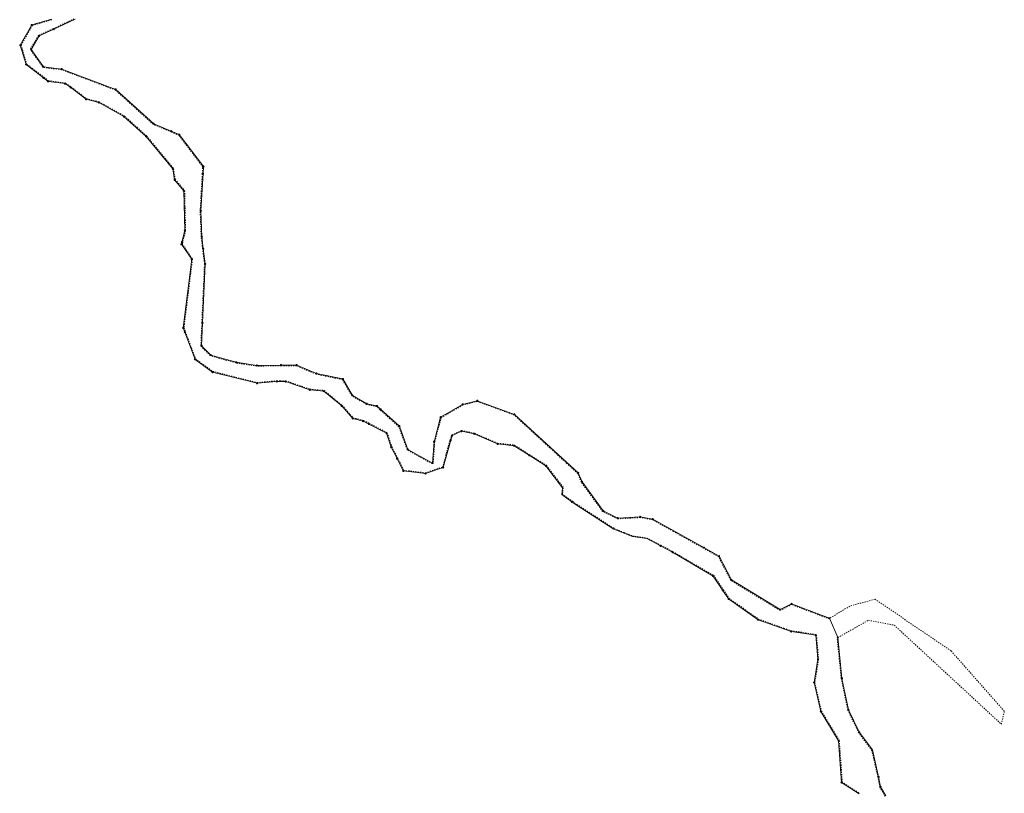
# Model space of a CAD drawing. Header units: metres. Extents: x 8374691 to 8380066, y 5527632 to 5531540.
# Tile 161 of 171: x 8378000 to 8378411, y 5528449 to 5528773. Entities that reach past the tile are written whole.
import ezdxf

# ---------------------------------------------------------------- set-up
doc = ezdxf.new("R2010")
doc.units = ezdxf.units.M
doc.header["$MEASUREMENT"] = 0
for name, pattern in [('0.5_0.5', [1, 0.5, -0.5]), ('219-500', [0]), ('egug-500', [1, 0.5, -0.5])]:
    doc.linetypes.add(name, pattern=pattern)
doc.layers.get('0').update_dxf_attribs({"color": 2, "linetype": 'CONTINUOUS', "lineweight": 5})
for name, color, linetype in [('202-punkt graniczny', 7, 'CONTINUOUS'), ('203-punkt graniczny', 7, 'CONTINUOUS'), ('218-Granica użytku po granicy działki', 7, 'CONTINUOUS'), ('218-kontur użytku gruntowego', 7, 'CONTINUOUS'), ('219-działka ewidencyjna', 7, 'CONTINUOUS')]:
    doc.layers.add(name, color=color, linetype=linetype)

# ---------------------------------------------------------------- blocks, each defined once
blk = doc.blocks.new('202')
at = {"color": 0, "linetype": 'Continuous', "lineweight": 0}
blk.add_circle((0, 0), 0.25, dxfattribs=at)
blk = doc.blocks.new('203')
at = {"linetype": 'Continuous', "lineweight": 0}
h = blk.add_hatch(color=0, dxfattribs=at)
edge = h.paths.add_edge_path()
edge.add_arc((0, 0), 0.045, 0, 360)

msp = doc.modelspace()

# ---------------------------------------------------------------- linework, layer by layer
at = {"layer": '218-Granica użytku po granicy działki', "color": 3, "linetype": '0.5_0.5', "lineweight": 18}
for p, q in [((8378013.6119, 5528768.8212), (8378022.6219, 5528773.0812)), ((8378004.8216, 5528770.193), (8378000.0416, 5528761.693)), ((8378012.9552, 5528772.5123), (8378004.6452, 5528770.0523)), ((8378004.6452, 5528770.0523), (8378004.6452, 5528770.0523)), ((8378004.6452, 5528770.0523), (8378004.6452, 5528770.0523)), ((8378004.8216, 5528770.193), (8378004.8216, 5528770.193)), ((8378004.8216, 5528770.193), (8378004.8216, 5528770.193)), ((8378012.9552, 5528772.5123), (8378012.9552, 5528772.5123)), ((8378012.9552, 5528772.5123), (8378012.9552, 5528772.5123)), ((8378004.042, 5528760.2933), (8378007.372, 5528765.8933)), ((8378007.372, 5528765.8933), (8378007.372, 5528765.8933)), ((8378007.372, 5528765.8933), (8378007.372, 5528765.8933)), ((8378007.5046, 5528766.0127), (8378013.6146, 5528768.8227)), ((8378007.5046, 5528766.0127), (8378007.5046, 5528766.0127)), ((8378007.5046, 5528766.0127), (8378007.5046, 5528766.0127)), ((8378013.6119, 5528768.8212), (8378013.6119, 5528768.8212)), ((8378013.6119, 5528768.8212), (8378013.6119, 5528768.8212)), ((8378013.6146, 5528768.8227), (8378013.6146, 5528768.8227)), ((8378013.6146, 5528768.8227), (8378013.6146, 5528768.8227)), ((8378000.0416, 5528761.693), (8378000.0416, 5528761.693)), ((8378000.0416, 5528761.693), (8378000.0416, 5528761.693)), ((8378000.0674, 5528761.9264), (8378000.0674, 5528761.9264)), ((8378000.0674, 5528761.9264), (8378000.0674, 5528761.9264)), ((8378000.0674, 5528761.9264), (8378002.4774, 5528753.9164)), ((8378004.042, 5528760.2933), (8378004.042, 5528760.2933)), ((8378004.042, 5528760.2933), (8378004.042, 5528760.2933)), ((8378009.2461, 5528752.7154), (8378004.0561, 5528759.9654)), ((8378004.0561, 5528759.9654), (8378004.0561, 5528759.9654)), ((8378004.0561, 5528759.9654), (8378004.0561, 5528759.9654)), ((8378002.3727, 5528754.0679), (8378002.3727, 5528754.0679)), ((8378002.3727, 5528754.0679), (8378002.3727, 5528754.0679)), ((8378002.3727, 5528754.0679), (8378009.5927, 5528748.5179)), ((8378002.4774, 5528753.9164), (8378002.4774, 5528753.9164)), ((8378002.4774, 5528753.9164), (8378002.4774, 5528753.9164)), ((8378009.2461, 5528752.7154), (8378009.2461, 5528752.7154)), ((8378009.2461, 5528752.7154), (8378009.2461, 5528752.7154)), ((8378017.0419, 5528751.6224), (8378009.4519, 5528752.5924)), ((8378009.4519, 5528752.5924), (8378009.4519, 5528752.5924)), ((8378009.4519, 5528752.5924), (8378009.4519, 5528752.5924)), ((8378009.5927, 5528748.5179), (8378009.5927, 5528748.5179)), ((8378009.5927, 5528748.5179), (8378009.5927, 5528748.5179)), ((8378009.593, 5528748.5179), (8378009.593, 5528748.5179)), ((8378009.593, 5528748.5179), (8378009.593, 5528748.5179)), ((8378009.593, 5528748.5179), (8378011.583, 5528746.9879)), ((8378039.5441, 5528743.1292), (8378016.9741, 5528751.6392)), ((8378016.9741, 5528751.6392), (8378016.9741, 5528751.6392)), ((8378016.9741, 5528751.6392), (8378016.9741, 5528751.6392)), ((8378017.0419, 5528751.6224), (8378017.0419, 5528751.6224)), ((8378017.0419, 5528751.6224), (8378017.0419, 5528751.6224)), ((8378011.4387, 5528747.0476), (8378011.4387, 5528747.0476)), ((8378011.4387, 5528747.0476), (8378011.4387, 5528747.0476)), ((8378011.4387, 5528747.0476), (8378018.5287, 5528746.1276)), ((8378011.583, 5528746.9879), (8378011.583, 5528746.9879)), ((8378011.583, 5528746.9879), (8378011.583, 5528746.9879)), ((8378018.5287, 5528746.1276), (8378018.5287, 5528746.1276)), ((8378018.5287, 5528746.1276), (8378018.5287, 5528746.1276)), ((8378018.6625, 5528746.0754), (8378018.6625, 5528746.0754)), ((8378018.6625, 5528746.0754), (8378018.6625, 5528746.0754)), ((8378018.6625, 5528746.0754), (8378021.0225, 5528744.4154)), ((8378021.0225, 5528744.4154), (8378021.0225, 5528744.4154)), ((8378021.0225, 5528744.4154), (8378021.0225, 5528744.4154)), ((8378021.0318, 5528744.4088), (8378021.0318, 5528744.4088)), ((8378021.0318, 5528744.4088), (8378021.0318, 5528744.4088)), ((8378021.0318, 5528744.4088), (8378027.4518, 5528739.5188)), ((8378055.3087, 5528728.8374), (8378039.4487, 5528743.1874)), ((8378039.4487, 5528743.1874), (8378039.4487, 5528743.1874)), ((8378039.4487, 5528743.1874), (8378039.4487, 5528743.1874)), ((8378039.5441, 5528743.1292), (8378039.5441, 5528743.1292)), ((8378039.5441, 5528743.1292), (8378039.5441, 5528743.1292)), ((8378027.3447, 5528739.5704), (8378027.3447, 5528739.5704)), ((8378027.3447, 5528739.5704), (8378027.3447, 5528739.5704)), ((8378027.3447, 5528739.5704), (8378032.6647, 5528738.2004)), ((8378027.4518, 5528739.5188), (8378027.4518, 5528739.5188)), ((8378027.4518, 5528739.5188), (8378027.4518, 5528739.5188)), ((8378032.6647, 5528738.2004), (8378032.6647, 5528738.2004)), ((8378032.6647, 5528738.2004), (8378032.6647, 5528738.2004)), ((8378032.7367, 5528738.1719), (8378032.7367, 5528738.1719)), ((8378032.7367, 5528738.1719), (8378032.7367, 5528738.1719)), ((8378032.7367, 5528738.1719), (8378043.2567, 5528732.2819)), ((8378043.2567, 5528732.2819), (8378043.2567, 5528732.2819)), ((8378043.2567, 5528732.2819), (8378043.2567, 5528732.2819)), ((8378043.3101, 5528732.2435), (8378043.3101, 5528732.2435)), ((8378043.3101, 5528732.2435), (8378043.3101, 5528732.2435)), ((8378043.3101, 5528732.2435), (8378052.5301, 5528723.9835)), ((8378055.3087, 5528728.8374), (8378055.3087, 5528728.8374)), ((8378055.3087, 5528728.8374), (8378055.3087, 5528728.8374)), ((8378062.7627, 5528725.654), (8378055.3927, 5528728.784)), ((8378055.3927, 5528728.784), (8378055.3927, 5528728.784)), ((8378055.3927, 5528728.784), (8378055.3927, 5528728.784)), ((8378052.5301, 5528723.9835), (8378052.5301, 5528723.9835)), ((8378052.5301, 5528723.9835), (8378052.5301, 5528723.9835)), ((8378052.5613, 5528723.9511), (8378052.5613, 5528723.9511)), ((8378052.5613, 5528723.9511), (8378052.5613, 5528723.9511)), ((8378052.5613, 5528723.9511), (8378063.7313, 5528710.4411)), ((8378066.1121, 5528724.224), (8378062.7621, 5528725.654)), ((8378062.7621, 5528725.654), (8378062.7621, 5528725.654)), ((8378062.7621, 5528725.654), (8378062.7621, 5528725.654)), ((8378062.7627, 5528725.654), (8378062.7627, 5528725.654)), ((8378062.7627, 5528725.654), (8378062.7627, 5528725.654)), ((8378076.0506, 5528711.0191), (8378065.9906, 5528724.3191)), ((8378065.9906, 5528724.3191), (8378065.9906, 5528724.3191)), ((8378065.9906, 5528724.3191), (8378065.9906, 5528724.3191)), ((8378066.1121, 5528724.224), (8378066.1121, 5528724.224)), ((8378066.1121, 5528724.224), (8378066.1121, 5528724.224)), ((8378063.7313, 5528710.4411), (8378063.7313, 5528710.4411)), ((8378063.7313, 5528710.4411), (8378063.7313, 5528710.4411)), ((8378063.7961, 5528710.2992), (8378063.7961, 5528710.2992)), ((8378063.7961, 5528710.2992), (8378063.7961, 5528710.2992)), ((8378063.7961, 5528710.2992), (8378064.5661, 5528705.6592)), ((8378074.9306, 5528692.6871), (8378075.8206, 5528708.2271)), ((8378075.8206, 5528708.2271), (8378075.9906, 5528711.2171)), ((8378075.8206, 5528708.2271), (8378075.8206, 5528708.2271)), ((8378075.8206, 5528708.2271), (8378075.8206, 5528708.2271)), ((8378075.8206, 5528708.2271), (8378075.8206, 5528708.2271)), ((8378075.8206, 5528708.2271), (8378075.8206, 5528708.2271)), ((8378075.9906, 5528711.2171), (8378075.9906, 5528711.2171)), ((8378075.9906, 5528711.2171), (8378075.9906, 5528711.2171)), ((8378076.0506, 5528711.0191), (8378076.0506, 5528711.0191)), ((8378076.0506, 5528711.0191), (8378076.0506, 5528711.0191)), ((8378064.4986, 5528705.8041), (8378064.4986, 5528705.8041)), ((8378064.4986, 5528705.8041), (8378064.4986, 5528705.8041)), ((8378064.4986, 5528705.8041), (8378068.3786, 5528701.2341)), ((8378064.5661, 5528705.6592), (8378064.5661, 5528705.6592)), ((8378064.5661, 5528705.6592), (8378064.5661, 5528705.6592)), ((8378068.3786, 5528701.2341), (8378068.3786, 5528701.2341)), ((8378068.3786, 5528701.2341), (8378068.3786, 5528701.2341)), ((8378068.45, 5528701.0475), (8378068.45, 5528701.0475)), ((8378068.45, 5528701.0475), (8378068.45, 5528701.0475)), ((8378068.45, 5528701.0475), (8378068.86, 5528684.4675)), ((8378075.3503, 5528681.8083), (8378074.9303, 5528692.6583)), ((8378074.9303, 5528692.6583), (8378074.9303, 5528692.6583)), ((8378074.9303, 5528692.6583), (8378074.9303, 5528692.6583)), ((8378074.9306, 5528692.6871), (8378074.9306, 5528692.6871)), ((8378074.9306, 5528692.6871), (8378074.9306, 5528692.6871)), ((8378068.851, 5528684.3871), (8378067.631, 5528679.5071)), ((8378068.851, 5528684.3871), (8378068.851, 5528684.3871)), ((8378068.851, 5528684.3871), (8378068.851, 5528684.3871)), ((8378068.86, 5528684.4675), (8378068.86, 5528684.4675)), ((8378068.86, 5528684.4675), (8378068.86, 5528684.4675)), ((8378067.3469, 5528678.8607), (8378067.3469, 5528678.8607)), ((8378067.3469, 5528678.8607), (8378067.3469, 5528678.8607)), ((8378067.3469, 5528678.8607), (8378071.6669, 5528672.6107)), ((8378067.6298, 5528679.502), (8378067.3898, 5528678.612)), ((8378067.3898, 5528678.612), (8378067.3898, 5528678.612)), ((8378067.3898, 5528678.612), (8378067.3898, 5528678.612)), ((8378067.6298, 5528679.502), (8378067.6298, 5528679.502)), ((8378067.6298, 5528679.502), (8378067.6298, 5528679.502)), ((8378067.631, 5528679.5071), (8378067.631, 5528679.5071)), ((8378067.631, 5528679.5071), (8378067.631, 5528679.5071)), ((8378075.3503, 5528681.8083), (8378075.3503, 5528681.8083)), ((8378075.3503, 5528681.8083), (8378075.3503, 5528681.8083)), ((8378075.9421, 5528676.7949), (8378075.3521, 5528681.7849)), ((8378075.3521, 5528681.7849), (8378075.3521, 5528681.7849)), ((8378075.3521, 5528681.7849), (8378075.3521, 5528681.7849)), ((8378075.9421, 5528676.7949), (8378075.9421, 5528676.7949)), ((8378075.9421, 5528676.7949), (8378075.9421, 5528676.7949)), ((8378076.7524, 5528670.5216), (8378075.9424, 5528676.7916)), ((8378075.9424, 5528676.7916), (8378075.9424, 5528676.7916)), ((8378075.9424, 5528676.7916), (8378075.9424, 5528676.7916)), ((8378071.7176, 5528672.4031), (8378068.1676, 5528643.7531)), ((8378071.6669, 5528672.6107), (8378071.6669, 5528672.6107)), ((8378071.6669, 5528672.6107), (8378071.6669, 5528672.6107)), ((8378071.7176, 5528672.4031), (8378071.7176, 5528672.4031)), ((8378071.7176, 5528672.4031), (8378071.7176, 5528672.4031)), ((8378075.6303, 5528645.9535), (8378076.7503, 5528670.5735)), ((8378076.7503, 5528670.5735), (8378076.7503, 5528670.5735)), ((8378076.7503, 5528670.5735), (8378076.7503, 5528670.5735)), ((8378076.7524, 5528670.5216), (8378076.7524, 5528670.5216)), ((8378076.7524, 5528670.5216), (8378076.7524, 5528670.5216)), ((8378075.2303, 5528636.3326), (8378075.6303, 5528645.9526)), ((8378075.6303, 5528645.9535), (8378075.6303, 5528645.9535)), ((8378075.6303, 5528645.9535), (8378075.6303, 5528645.9535)), ((8378075.6303, 5528645.9526), (8378075.6303, 5528645.9526)), ((8378075.6303, 5528645.9526), (8378075.6303, 5528645.9526)), ((8378068.1511, 5528643.8947), (8378068.1511, 5528643.8947)), ((8378068.1511, 5528643.8947), (8378068.1511, 5528643.8947)), ((8378068.1511, 5528643.8947), (8378068.8211, 5528642.0947)), ((8378068.1676, 5528643.7531), (8378068.1676, 5528643.7531)), ((8378068.1676, 5528643.7531), (8378068.1676, 5528643.7531)), ((8378068.8211, 5528642.095), (8378068.8211, 5528642.095)), ((8378068.8211, 5528642.095), (8378068.8211, 5528642.095)), ((8378068.8211, 5528642.095), (8378073.0611, 5528630.735)), ((8378068.8211, 5528642.0947), (8378068.8211, 5528642.0947)), ((8378068.8211, 5528642.0947), (8378068.8211, 5528642.0947)), ((8378075.2303, 5528636.3326), (8378075.2303, 5528636.3326)), ((8378075.2303, 5528636.3326), (8378075.2303, 5528636.3326)), ((8378079.1258, 5528632.2297), (8378075.3158, 5528636.1097)), ((8378075.3158, 5528636.1097), (8378075.3158, 5528636.1097)), ((8378075.3158, 5528636.1097), (8378075.3158, 5528636.1097)), ((8378072.9573, 5528630.8721), (8378072.9573, 5528630.8721)), ((8378072.9573, 5528630.8721), (8378072.9573, 5528630.8721)), ((8378072.9573, 5528630.8721), (8378080.2173, 5528625.5521)), ((8378073.0611, 5528630.735), (8378073.0611, 5528630.735)), ((8378073.0611, 5528630.735), (8378073.0611, 5528630.735)), ((8378079.1258, 5528632.2297), (8378079.1258, 5528632.2297)), ((8378079.1258, 5528632.2297), (8378079.1258, 5528632.2297)), ((8378089.8675, 5528629.1117), (8378079.2575, 5528632.1517)), ((8378079.2575, 5528632.1517), (8378079.2575, 5528632.1517)), ((8378079.2575, 5528632.1517), (8378079.2575, 5528632.1517)), ((8378089.8675, 5528629.1117), (8378089.8675, 5528629.1117)), ((8378089.8675, 5528629.1117), (8378089.8675, 5528629.1117)), ((8378098.5353, 5528627.8033), (8378089.9053, 5528629.1033)), ((8378089.9053, 5528629.1033), (8378089.9053, 5528629.1033)), ((8378089.9053, 5528629.1033), (8378089.9053, 5528629.1033)), ((8378080.1129, 5528625.601), (8378080.1129, 5528625.601)), ((8378080.1129, 5528625.601), (8378080.1129, 5528625.601)), ((8378080.1129, 5528625.601), (8378098.7829, 5528620.921)), ((8378080.2173, 5528625.5521), (8378080.2173, 5528625.5521)), ((8378080.2173, 5528625.5521), (8378080.2173, 5528625.5521)), ((8378098.5353, 5528627.8033), (8378098.5353, 5528627.8033)), ((8378098.5353, 5528627.8033), (8378098.5353, 5528627.8033)), ((8378108.6845, 5528627.95), (8378098.5845, 5528627.8)), ((8378098.5845, 5528627.8), (8378098.5845, 5528627.8)), ((8378098.5845, 5528627.8), (8378098.5845, 5528627.8)), ((8378115.2606, 5528627.96), (8378108.6806, 5528627.95)), ((8378108.6806, 5528627.95), (8378108.6806, 5528627.95)), ((8378108.6806, 5528627.95), (8378108.6806, 5528627.95)), ((8378108.6845, 5528627.95), (8378108.6845, 5528627.95)), ((8378108.6845, 5528627.95), (8378108.6845, 5528627.95)), ((8378123.3806, 5528624.4146), (8378115.1406, 5528627.9846)), ((8378115.1406, 5528627.9846), (8378115.1406, 5528627.9846)), ((8378115.1406, 5528627.9846), (8378115.1406, 5528627.9846)), ((8378115.2606, 5528627.96), (8378115.2606, 5528627.96)), ((8378115.2606, 5528627.96), (8378115.2606, 5528627.96)), ((8378098.683, 5528620.9288), (8378106.893, 5528621.6688)), ((8378098.683, 5528620.9288), (8378098.683, 5528620.9288)), ((8378098.683, 5528620.9288), (8378098.683, 5528620.9288)), ((8378098.7829, 5528620.921), (8378098.7829, 5528620.921)), ((8378098.7829, 5528620.921), (8378098.7829, 5528620.921)), ((8378106.893, 5528621.6688), (8378106.893, 5528621.6688)), ((8378106.893, 5528621.6688), (8378106.893, 5528621.6688)), ((8378106.9179, 5528621.67), (8378108.2779, 5528621.68)), ((8378106.9179, 5528621.67), (8378106.9179, 5528621.67)), ((8378106.9179, 5528621.67), (8378106.9179, 5528621.67)), ((8378108.2773, 5528621.68), (8378110.6073, 5528621.7)), ((8378108.2773, 5528621.68), (8378108.2773, 5528621.68)), ((8378108.2773, 5528621.68), (8378108.2773, 5528621.68)), ((8378108.2779, 5528621.68), (8378108.2779, 5528621.68)), ((8378108.2779, 5528621.68), (8378108.2779, 5528621.68)), ((8378110.6073, 5528621.7), (8378110.6073, 5528621.7)), ((8378110.6073, 5528621.7), (8378110.6073, 5528621.7)), ((8378110.7087, 5528621.6832), (8378110.7087, 5528621.6832)), ((8378110.7087, 5528621.6832), (8378110.7087, 5528621.6832)), ((8378110.7087, 5528621.6832), (8378120.8287, 5528618.1532)), ((8378123.3806, 5528624.4146), (8378123.3806, 5528624.4146)), ((8378123.3806, 5528624.4146), (8378123.3806, 5528624.4146)), ((8378134.5297, 5528622.126), (8378123.4397, 5528624.396)), ((8378123.4397, 5528624.396), (8378123.4397, 5528624.396)), ((8378123.4397, 5528624.396), (8378123.4397, 5528624.396)), ((8378138.2802, 5528615.4397), (8378134.3302, 5528622.2697)), ((8378134.3302, 5528622.2697), (8378134.3302, 5528622.2697)), ((8378134.3302, 5528622.2697), (8378134.3302, 5528622.2697)), ((8378134.5297, 5528622.126), (8378134.5297, 5528622.126)), ((8378134.5297, 5528622.126), (8378134.5297, 5528622.126)), ((8378120.7561, 5528618.1688), (8378120.7561, 5528618.1688)), ((8378120.7561, 5528618.1688), (8378120.7561, 5528618.1688)), ((8378120.7561, 5528618.1688), (8378126.5661, 5528617.6588)), ((8378120.8287, 5528618.1532), (8378120.8287, 5528618.1532)), ((8378120.8287, 5528618.1532), (8378120.8287, 5528618.1532)), ((8378126.5661, 5528617.6588), (8378126.5661, 5528617.6588)), ((8378126.5661, 5528617.6588), (8378126.5661, 5528617.6588)), ((8378126.7311, 5528617.5913), (8378126.7311, 5528617.5913)), ((8378126.7311, 5528617.5913), (8378126.7311, 5528617.5913)), ((8378126.7311, 5528617.5913), (8378134.2611, 5528611.3713)), ((8378138.2802, 5528615.4397), (8378138.2802, 5528615.4397)), ((8378138.2802, 5528615.4397), (8378138.2802, 5528615.4397)), ((8378144.45, 5528611.8302), (8378138.39, 5528615.3302)), ((8378138.39, 5528615.3302), (8378138.39, 5528615.3302)), ((8378138.39, 5528615.3302), (8378138.39, 5528615.3302)), ((8378190.7832, 5528613.059), (8378184.6532, 5528611.519)), ((8378206.1968, 5528607.3583), (8378190.6068, 5528613.0683)), ((8378190.6068, 5528613.0683), (8378190.6068, 5528613.0683)), ((8378190.6068, 5528613.0683), (8378190.6068, 5528613.0683)), ((8378190.7832, 5528613.059), (8378190.7832, 5528613.059)), ((8378190.7832, 5528613.059), (8378190.7832, 5528613.059)), ((8378134.2611, 5528611.3713), (8378134.2611, 5528611.3713)), ((8378134.2611, 5528611.3713), (8378134.2611, 5528611.3713)), ((8378134.2947, 5528611.3389), (8378134.2947, 5528611.3389)), ((8378134.2947, 5528611.3389), (8378134.2947, 5528611.3389)), ((8378134.2947, 5528611.3389), (8378138.9147, 5528606.1189)), ((8378144.45, 5528611.8302), (8378144.45, 5528611.8302)), ((8378144.45, 5528611.8302), (8378144.45, 5528611.8302)), ((8378148.704, 5528610.8572), (8378144.534, 5528611.7972)), ((8378144.534, 5528611.7972), (8378144.534, 5528611.7972)), ((8378144.534, 5528611.7972), (8378144.534, 5528611.7972)), ((8378150.119, 5528609.5274), (8378148.569, 5528610.9274)), ((8378148.569, 5528610.9274), (8378148.569, 5528610.9274)), ((8378148.569, 5528610.9274), (8378148.569, 5528610.9274)), ((8378148.704, 5528610.8572), (8378148.704, 5528610.8572)), ((8378148.704, 5528610.8572), (8378148.704, 5528610.8572)), ((8378150.119, 5528609.5274), (8378150.119, 5528609.5274)), ((8378150.119, 5528609.5274), (8378150.119, 5528609.5274)), ((8378157.9596, 5528602.4965), (8378150.1196, 5528609.5265)), ((8378150.1196, 5528609.5265), (8378150.1196, 5528609.5265)), ((8378150.1196, 5528609.5265), (8378150.1196, 5528609.5265)), ((8378184.7303, 5528611.5505), (8378175.5603, 5528606.2405)), ((8378184.6532, 5528611.519), (8378184.6532, 5528611.519)), ((8378184.6532, 5528611.519), (8378184.6532, 5528611.519)), ((8378184.7303, 5528611.5505), (8378184.7303, 5528611.5505)), ((8378184.7303, 5528611.5505), (8378184.7303, 5528611.5505)), ((8378138.7632, 5528606.211), (8378138.7632, 5528606.211)), ((8378138.7632, 5528606.211), (8378138.7632, 5528606.211)), ((8378138.7632, 5528606.211), (8378143.1332, 5528605.111)), ((8378138.9147, 5528606.1189), (8378138.9147, 5528606.1189)), ((8378138.9147, 5528606.1189), (8378138.9147, 5528606.1189)), ((8378143.1332, 5528605.111), (8378143.1332, 5528605.111)), ((8378143.1332, 5528605.111), (8378143.1332, 5528605.111)), ((8378143.1965, 5528605.0873), (8378143.1965, 5528605.0873)), ((8378143.1965, 5528605.0873), (8378143.1965, 5528605.0873)), ((8378143.1965, 5528605.0873), (8378145.5865, 5528603.8673)), ((8378175.6998, 5528606.4223), (8378172.9398, 5528596.1323)), ((8378175.5603, 5528606.2405), (8378175.5603, 5528606.2405)), ((8378175.5603, 5528606.2405), (8378175.5603, 5528606.2405)), ((8378175.6998, 5528606.4223), (8378175.6998, 5528606.4223)), ((8378175.6998, 5528606.4223), (8378175.6998, 5528606.4223)), ((8378227.6069, 5528587.6192), (8378206.0969, 5528607.4192)), ((8378206.0969, 5528607.4192), (8378206.0969, 5528607.4192)), ((8378206.0969, 5528607.4192), (8378206.0969, 5528607.4192)), ((8378206.1968, 5528607.3583), (8378206.1968, 5528607.3583)), ((8378206.1968, 5528607.3583), (8378206.1968, 5528607.3583)), ((8378145.5865, 5528603.8673), (8378145.5865, 5528603.8673)), ((8378145.5865, 5528603.8673), (8378145.5865, 5528603.8673)), ((8378145.5874, 5528603.8667), (8378145.5874, 5528603.8667)), ((8378145.5874, 5528603.8667), (8378145.5874, 5528603.8667)), ((8378145.5874, 5528603.8667), (8378152.9374, 5528600.0767)), ((8378161.388, 5528592.9277), (8378157.878, 5528602.6177)), ((8378157.878, 5528602.6177), (8378157.878, 5528602.6177)), ((8378157.878, 5528602.6177), (8378157.878, 5528602.6177)), ((8378157.9596, 5528602.4965), (8378157.9596, 5528602.4965)), ((8378157.9596, 5528602.4965), (8378157.9596, 5528602.4965)), ((8378180.1152, 5528599.0827), (8378183.9852, 5528600.8527)), ((8378183.9852, 5528600.8527), (8378183.9852, 5528600.8527)), ((8378183.9852, 5528600.8527), (8378183.9852, 5528600.8527)), ((8378184.1691, 5528600.874), (8378184.1691, 5528600.874)), ((8378184.1691, 5528600.874), (8378184.1691, 5528600.874)), ((8378184.1691, 5528600.874), (8378189.5391, 5528599.794)), ((8378152.9374, 5528600.0767), (8378152.9374, 5528600.0767)), ((8378152.9374, 5528600.0767), (8378152.9374, 5528600.0767)), ((8378153.0844, 5528599.9057), (8378153.0844, 5528599.9057)), ((8378153.0844, 5528599.9057), (8378153.0844, 5528599.9057)), ((8378153.0844, 5528599.9057), (8378155.0544, 5528594.0457)), ((8378172.9491, 5528596.1881), (8378172.2991, 5528587.2881)), ((8378172.9491, 5528596.1881), (8378172.9491, 5528596.1881)), ((8378172.9491, 5528596.1881), (8378172.9491, 5528596.1881)), ((8378178.3205, 5528593.2889), (8378179.3205, 5528596.9589)), ((8378179.3205, 5528596.9589), (8378179.3205, 5528596.9589)), ((8378179.3205, 5528596.9589), (8378179.3205, 5528596.9589)), ((8378179.3247, 5528596.973), (8378179.9547, 5528598.903)), ((8378179.3247, 5528596.973), (8378179.3247, 5528596.973)), ((8378179.3247, 5528596.973), (8378179.3247, 5528596.973)), ((8378179.9547, 5528598.903), (8378179.9547, 5528598.903)), ((8378179.9547, 5528598.903), (8378179.9547, 5528598.903)), ((8378180.1152, 5528599.0827), (8378180.1152, 5528599.0827)), ((8378180.1152, 5528599.0827), (8378180.1152, 5528599.0827)), ((8378189.5391, 5528599.794), (8378189.5391, 5528599.794)), ((8378189.5391, 5528599.794), (8378189.5391, 5528599.794)), ((8378189.5994, 5528599.7751), (8378189.5994, 5528599.7751)), ((8378189.5994, 5528599.7751), (8378189.5994, 5528599.7751)), ((8378189.5994, 5528599.7751), (8378199.3494, 5528595.5451)), ((8378155.0376, 5528594.0856), (8378155.0376, 5528594.0856)), ((8378155.0376, 5528594.0856), (8378155.0376, 5528594.0856)), ((8378155.0376, 5528594.0856), (8378157.4676, 5528589.2956)), ((8378155.0544, 5528594.0457), (8378155.0544, 5528594.0457)), ((8378155.0544, 5528594.0457), (8378155.0544, 5528594.0457)), ((8378161.388, 5528592.9277), (8378161.388, 5528592.9277)), ((8378161.388, 5528592.9277), (8378161.388, 5528592.9277)), ((8378171.8548, 5528587.0475), (8378161.5248, 5528592.7675)), ((8378161.5248, 5528592.7675), (8378161.5248, 5528592.7675)), ((8378161.5248, 5528592.7675), (8378161.5248, 5528592.7675)), ((8378172.9398, 5528596.1323), (8378172.9398, 5528596.1323)), ((8378172.9398, 5528596.1323), (8378172.9398, 5528596.1323)), ((8378176.1905, 5528585.5092), (8378178.3205, 5528593.2892)), ((8378178.3205, 5528593.2892), (8378178.3205, 5528593.2892)), ((8378178.3205, 5528593.2892), (8378178.3205, 5528593.2892)), ((8378178.3205, 5528593.2889), (8378178.3205, 5528593.2889)), ((8378178.3205, 5528593.2889), (8378178.3205, 5528593.2889)), ((8378199.2612, 5528595.5685), (8378199.2612, 5528595.5685)), ((8378199.2612, 5528595.5685), (8378199.2612, 5528595.5685)), ((8378199.2612, 5528595.5685), (8378206.1312, 5528594.8485)), ((8378199.3494, 5528595.5451), (8378199.3494, 5528595.5451)), ((8378199.3494, 5528595.5451), (8378199.3494, 5528595.5451)), ((8378206.1312, 5528594.8485), (8378206.1312, 5528594.8485)), ((8378206.1312, 5528594.8485), (8378206.1312, 5528594.8485)), ((8378206.2608, 5528594.8032), (8378206.2608, 5528594.8032)), ((8378206.2608, 5528594.8032), (8378206.2608, 5528594.8032)), ((8378206.2608, 5528594.8032), (8378212.5708, 5528590.7932)), ((8378157.4676, 5528589.2956), (8378157.4676, 5528589.2956)), ((8378157.4676, 5528589.2956), (8378157.4676, 5528589.2956)), ((8378157.4676, 5528589.2953), (8378157.4676, 5528589.2953)), ((8378157.4676, 5528589.2953), (8378157.4676, 5528589.2953)), ((8378157.4676, 5528589.2953), (8378160.0876, 5528584.1153)), ((8378212.5708, 5528590.7932), (8378212.5708, 5528590.7932)), ((8378212.5708, 5528590.7932), (8378212.5708, 5528590.7932)), ((8378212.5711, 5528590.7932), (8378212.5711, 5528590.7932)), ((8378212.5711, 5528590.7932), (8378212.5711, 5528590.7932)), ((8378212.5711, 5528590.7932), (8378219.5811, 5528586.3332)), ((8378159.8542, 5528584.2782), (8378159.8542, 5528584.2782)), ((8378159.8542, 5528584.2782), (8378159.8542, 5528584.2782)), ((8378159.8542, 5528584.2782), (8378169.1142, 5528583.2182)), ((8378160.0876, 5528584.1153), (8378160.0876, 5528584.1153)), ((8378160.0876, 5528584.1153), (8378160.0876, 5528584.1153)), ((8378168.9837, 5528583.2041), (8378176.3837, 5528585.7141)), ((8378171.8548, 5528587.0475), (8378171.8548, 5528587.0475)), ((8378171.8548, 5528587.0475), (8378171.8548, 5528587.0475)), ((8378172.2991, 5528587.2881), (8378172.2991, 5528587.2881)), ((8378172.2991, 5528587.2881), (8378172.2991, 5528587.2881)), ((8378176.1905, 5528585.5092), (8378176.1905, 5528585.5092)), ((8378176.1905, 5528585.5092), (8378176.1905, 5528585.5092)), ((8378176.3837, 5528585.7141), (8378176.3837, 5528585.7141)), ((8378176.3837, 5528585.7141), (8378176.3837, 5528585.7141)), ((8378219.5811, 5528586.3332), (8378219.5811, 5528586.3332)), ((8378219.5811, 5528586.3332), (8378219.5811, 5528586.3332)), ((8378219.6585, 5528586.2621), (8378219.6585, 5528586.2621)), ((8378219.6585, 5528586.2621), (8378219.6585, 5528586.2621)), ((8378219.6585, 5528586.2621), (8378226.5885, 5528577.1921)), ((8378232.6869, 5528582.9492), (8378227.6069, 5528587.6192)), ((8378227.6069, 5528587.6192), (8378227.6069, 5528587.6192)), ((8378227.6069, 5528587.6192), (8378227.6069, 5528587.6192)), ((8378227.6069, 5528587.6192), (8378227.6069, 5528587.6192)), ((8378227.6069, 5528587.6192), (8378227.6069, 5528587.6192)), ((8378168.9837, 5528583.2041), (8378168.9837, 5528583.2041)), ((8378168.9837, 5528583.2041), (8378168.9837, 5528583.2041)), ((8378169.1142, 5528583.2182), (8378169.1142, 5528583.2182)), ((8378169.1142, 5528583.2182), (8378169.1142, 5528583.2182)), ((8378234.214, 5528579.3024), (8378232.614, 5528583.0524)), ((8378232.614, 5528583.0524), (8378232.614, 5528583.0524)), ((8378232.614, 5528583.0524), (8378232.614, 5528583.0524)), ((8378232.6869, 5528582.9492), (8378232.6869, 5528582.9492)), ((8378232.6869, 5528582.9492), (8378232.6869, 5528582.9492)), ((8378226.6479, 5528576.974), (8378226.2979, 5528574.084)), ((8378226.5885, 5528577.1921), (8378226.5885, 5528577.1921)), ((8378226.5885, 5528577.1921), (8378226.5885, 5528577.1921)), ((8378226.6479, 5528576.974), (8378226.6479, 5528576.974)), ((8378226.6479, 5528576.974), (8378226.6479, 5528576.974)), ((8378234.214, 5528579.3024), (8378234.214, 5528579.3024)), ((8378234.214, 5528579.3024), (8378234.214, 5528579.3024)), ((8378237.0576, 5528575.3833), (8378234.2476, 5528579.2433)), ((8378234.2476, 5528579.2433), (8378234.2476, 5528579.2433)), ((8378234.2476, 5528579.2433), (8378234.2476, 5528579.2433)), ((8378226.1737, 5528574.3645), (8378226.1737, 5528574.3645)), ((8378226.1737, 5528574.3645), (8378226.1737, 5528574.3645)), ((8378226.1737, 5528574.3645), (8378230.4637, 5528571.3145)), ((8378226.2979, 5528574.084), (8378226.2979, 5528574.084)), ((8378226.2979, 5528574.084), (8378226.2979, 5528574.084)), ((8378243.0776, 5528567.1133), (8378237.0576, 5528575.3833)), ((8378237.0576, 5528575.3833), (8378237.0576, 5528575.3833)), ((8378237.0576, 5528575.3833), (8378237.0576, 5528575.3833)), ((8378237.0576, 5528575.3833), (8378237.0576, 5528575.3833)), ((8378237.0576, 5528575.3833), (8378237.0576, 5528575.3833)), ((8378230.4637, 5528571.3145), (8378230.4637, 5528571.3145)), ((8378230.4637, 5528571.3145), (8378230.4637, 5528571.3145)), ((8378230.464, 5528571.3145), (8378230.464, 5528571.3145)), ((8378230.464, 5528571.3145), (8378230.464, 5528571.3145)), ((8378230.464, 5528571.3145), (8378232.264, 5528570.0345)), ((8378232.252, 5528570.0426), (8378232.252, 5528570.0426)), ((8378232.252, 5528570.0426), (8378232.252, 5528570.0426)), ((8378232.252, 5528570.0426), (8378247.972, 5528559.9526)), ((8378232.264, 5528570.0345), (8378232.264, 5528570.0345)), ((8378232.264, 5528570.0345), (8378232.264, 5528570.0345)), ((8378243.0776, 5528567.1133), (8378243.0776, 5528567.1133)), ((8378243.0776, 5528567.1133), (8378243.0776, 5528567.1133)), ((8378249.3792, 5528564.02), (8378243.1892, 5528567.02)), ((8378243.1892, 5528567.02), (8378243.1892, 5528567.02)), ((8378243.1892, 5528567.02), (8378243.1892, 5528567.02)), ((8378249.3792, 5528564.02), (8378249.3792, 5528564.02)), ((8378249.3792, 5528564.02), (8378249.3792, 5528564.02)), ((8378258.8568, 5528564.5106), (8378249.5268, 5528563.9906)), ((8378249.5268, 5528563.9906), (8378249.5268, 5528563.9906)), ((8378249.5268, 5528563.9906), (8378249.5268, 5528563.9906)), ((8378264.009, 5528563.6145), (8378258.789, 5528564.5145)), ((8378258.789, 5528564.5145), (8378258.789, 5528564.5145)), ((8378258.789, 5528564.5145), (8378258.789, 5528564.5145)), ((8378258.8568, 5528564.5106), (8378258.8568, 5528564.5106)), ((8378258.8568, 5528564.5106), (8378258.8568, 5528564.5106)), ((8378272.6533, 5528558.7484), (8378263.9133, 5528563.6484)), ((8378263.9133, 5528563.6484), (8378263.9133, 5528563.6484)), ((8378263.9133, 5528563.6484), (8378263.9133, 5528563.6484)), ((8378264.009, 5528563.6145), (8378264.009, 5528563.6145)), ((8378264.009, 5528563.6145), (8378264.009, 5528563.6145)), ((8378247.9219, 5528559.9784), (8378247.9219, 5528559.9784)), ((8378247.9219, 5528559.9784), (8378247.9219, 5528559.9784)), ((8378247.9219, 5528559.9784), (8378252.0819, 5528558.3084)), ((8378247.972, 5528559.9526), (8378247.972, 5528559.9526)), ((8378247.972, 5528559.9526), (8378247.972, 5528559.9526)), ((8378252.0819, 5528558.3084), (8378252.0819, 5528558.3084)), ((8378252.0819, 5528558.3084), (8378252.0819, 5528558.3084)), ((8378252.0819, 5528558.3084), (8378252.0819, 5528558.3084)), ((8378252.0819, 5528558.3084), (8378252.0819, 5528558.3084)), ((8378252.0819, 5528558.3084), (8378255.6619, 5528556.8684)), ((8378255.5932, 5528556.887), (8378255.5932, 5528556.887)), ((8378255.5932, 5528556.887), (8378255.5932, 5528556.887)), ((8378255.5932, 5528556.887), (8378261.5632, 5528556.017)), ((8378255.6619, 5528556.8684), (8378255.6619, 5528556.8684)), ((8378255.6619, 5528556.8684), (8378255.6619, 5528556.8684)), ((8378261.5632, 5528556.017), (8378261.5632, 5528556.017)), ((8378261.5632, 5528556.017), (8378261.5632, 5528556.017)), ((8378261.6604, 5528555.9852), (8378261.6604, 5528555.9852)), ((8378261.6604, 5528555.9852), (8378261.6604, 5528555.9852)), ((8378261.6604, 5528555.9852), (8378267.4204, 5528552.9352)), ((8378285.2333, 5528551.6984), (8378272.6533, 5528558.7484)), ((8378272.6533, 5528558.7484), (8378272.6533, 5528558.7484)), ((8378272.6533, 5528558.7484), (8378272.6533, 5528558.7484)), ((8378272.6533, 5528558.7484), (8378272.6533, 5528558.7484)), ((8378272.6533, 5528558.7484), (8378272.6533, 5528558.7484)), ((8378267.4204, 5528552.9352), (8378267.4204, 5528552.9352)), ((8378267.4204, 5528552.9352), (8378267.4204, 5528552.9352)), ((8378267.4204, 5528552.9352), (8378267.4204, 5528552.9352)), ((8378267.4204, 5528552.9352), (8378267.4204, 5528552.9352)), ((8378267.4204, 5528552.9352), (8378272.4604, 5528550.2652)), ((8378285.2333, 5528551.6984), (8378285.2333, 5528551.6984)), ((8378285.2333, 5528551.6984), (8378285.2333, 5528551.6984)), ((8378291.5936, 5528548.1381), (8378285.2336, 5528551.6981)), ((8378285.2336, 5528551.6981), (8378285.2336, 5528551.6981)), ((8378285.2336, 5528551.6981), (8378285.2336, 5528551.6981)), ((8378272.4604, 5528550.2652), (8378272.4604, 5528550.2652)), ((8378272.4604, 5528550.2652), (8378272.4604, 5528550.2652)), ((8378272.4712, 5528550.2592), (8378272.4712, 5528550.2592)), ((8378272.4712, 5528550.2592), (8378272.4712, 5528550.2592)), ((8378272.4712, 5528550.2592), (8378289.4412, 5528540.3492)), ((8378296.6033, 5528538.3126), (8378291.4733, 5528548.2626)), ((8378291.4733, 5528548.2626), (8378291.4733, 5528548.2626)), ((8378291.4733, 5528548.2626), (8378291.4733, 5528548.2626)), ((8378291.5936, 5528548.1381), (8378291.5936, 5528548.1381)), ((8378291.5936, 5528548.1381), (8378291.5936, 5528548.1381)), ((8378289.4412, 5528540.3492), (8378289.4412, 5528540.3492)), ((8378289.4412, 5528540.3492), (8378289.4412, 5528540.3492)), ((8378289.5387, 5528540.2577), (8378289.5387, 5528540.2577)), ((8378289.5387, 5528540.2577), (8378289.5387, 5528540.2577)), ((8378289.5387, 5528540.2577), (8378293.5787, 5528534.2677)), ((8378296.6033, 5528538.3126), (8378296.6033, 5528538.3126)), ((8378296.6033, 5528538.3126), (8378296.6033, 5528538.3126)), ((8378317.084, 5528525.7938), (8378296.714, 5528538.1938)), ((8378296.714, 5528538.1938), (8378296.714, 5528538.1938)), ((8378296.714, 5528538.1938), (8378296.714, 5528538.1938)), ((8378293.5787, 5528534.268), (8378293.5787, 5528534.268)), ((8378293.5787, 5528534.268), (8378293.5787, 5528534.268)), ((8378293.5787, 5528534.268), (8378295.9887, 5528530.698)), ((8378293.5787, 5528534.2677), (8378293.5787, 5528534.2677)), ((8378293.5787, 5528534.2677), (8378293.5787, 5528534.2677)), ((8378295.9128, 5528530.7754), (8378295.9128, 5528530.7754)), ((8378295.9128, 5528530.7754), (8378295.9128, 5528530.7754)), ((8378295.9128, 5528530.7754), (8378308.2228, 5528522.1054)), ((8378295.9887, 5528530.698), (8378295.9887, 5528530.698)), ((8378295.9887, 5528530.698), (8378295.9887, 5528530.698)), ((8378322.1662, 5528528.2227), (8378317.3762, 5528525.7827)), ((8378337.8032, 5528522.1695), (8378321.9232, 5528528.2095)), ((8378321.9232, 5528528.2095), (8378321.9232, 5528528.2095)), ((8378321.9232, 5528528.2095), (8378321.9232, 5528528.2095)), ((8378322.1662, 5528528.2227), (8378322.1662, 5528528.2227)), ((8378322.1662, 5528528.2227), (8378322.1662, 5528528.2227)), ((8378308.1514, 5528522.1423), (8378308.1514, 5528522.1423)), ((8378308.1514, 5528522.1423), (8378308.1514, 5528522.1423)), ((8378308.1514, 5528522.1423), (8378318.8114, 5528518.3123)), ((8378317.084, 5528525.7938), (8378317.084, 5528525.7938)), ((8378317.084, 5528525.7938), (8378317.084, 5528525.7938)), ((8378317.3762, 5528525.7827), (8378317.3762, 5528525.7827)), ((8378317.3762, 5528525.7827), (8378317.3762, 5528525.7827)), ((8378337.8032, 5528522.1695), (8378337.8032, 5528522.1695)), ((8378337.8032, 5528522.1695), (8378337.8032, 5528522.1695)), ((8378308.2228, 5528522.1054), (8378308.2228, 5528522.1054)), ((8378308.2228, 5528522.1054), (8378308.2228, 5528522.1054)), ((8378318.8114, 5528518.3123), (8378318.8114, 5528518.3123)), ((8378318.8114, 5528518.3123), (8378318.8114, 5528518.3123)), ((8378318.8114, 5528518.3123), (8378318.8114, 5528518.3123)), ((8378318.8114, 5528518.3123), (8378318.8114, 5528518.3123)), ((8378318.8114, 5528518.3123), (8378321.9014, 5528517.2023)), ((8378321.8429, 5528517.217), (8378321.8429, 5528517.217)), ((8378321.8429, 5528517.217), (8378321.8429, 5528517.217)), ((8378321.8429, 5528517.217), (8378332.1729, 5528515.727)), ((8378321.9014, 5528517.2023), (8378321.9014, 5528517.2023)), ((8378321.9014, 5528517.2023), (8378321.9014, 5528517.2023)), ((8378332.1729, 5528515.727), (8378332.1729, 5528515.727)), ((8378332.1729, 5528515.727), (8378332.1729, 5528515.727)), ((8378332.4288, 5528515.4576), (8378332.4288, 5528515.4576)), ((8378332.4288, 5528515.4576), (8378332.4288, 5528515.4576)), ((8378332.4288, 5528515.4576), (8378333.3588, 5528505.3476)), ((8378342.7815, 5528497.2994), (8378341.0415, 5528514.3294)), ((8378341.0415, 5528514.3294), (8378341.0415, 5528514.3294)), ((8378341.0415, 5528514.3294), (8378341.0415, 5528514.3294)), ((8378333.3558, 5528505.2705), (8378331.7258, 5528495.5405)), ((8378333.3558, 5528505.2705), (8378333.3558, 5528505.2705)), ((8378333.3558, 5528505.2705), (8378333.3558, 5528505.2705)), ((8378333.3588, 5528505.3476), (8378333.3588, 5528505.3476)), ((8378333.3588, 5528505.3476), (8378333.3588, 5528505.3476)), ((8378331.7222, 5528495.6584), (8378331.7222, 5528495.6584)), ((8378331.7222, 5528495.6584), (8378331.7222, 5528495.6584)), ((8378331.7222, 5528495.6584), (8378334.5522, 5528483.5484)), ((8378331.7258, 5528495.5405), (8378331.7258, 5528495.5405)), ((8378331.7258, 5528495.5405), (8378331.7258, 5528495.5405)), ((8378342.7815, 5528497.2994), (8378342.7815, 5528497.2994)), ((8378342.7815, 5528497.2994), (8378342.7815, 5528497.2994)), ((8378345.5063, 5528484.1291), (8378342.7863, 5528497.2691)), ((8378342.7863, 5528497.2691), (8378342.7863, 5528497.2691)), ((8378342.7863, 5528497.2691), (8378342.7863, 5528497.2691)), ((8378334.5162, 5528483.6363), (8378334.5162, 5528483.6363)), ((8378334.5162, 5528483.6363), (8378334.5162, 5528483.6363)), ((8378334.5162, 5528483.6363), (8378341.9462, 5528471.4563)), ((8378334.5522, 5528483.5484), (8378334.5522, 5528483.5484)), ((8378334.5522, 5528483.5484), (8378334.5522, 5528483.5484)), ((8378345.5063, 5528484.1291), (8378345.5063, 5528484.1291)), ((8378345.5063, 5528484.1291), (8378345.5063, 5528484.1291)), ((8378350.09, 5528474.6195), (8378345.53, 5528484.0595)), ((8378345.53, 5528484.0595), (8378345.53, 5528484.0595)), ((8378345.53, 5528484.0595), (8378345.53, 5528484.0595)), ((8378350.09, 5528474.6195), (8378350.09, 5528474.6195)), ((8378350.09, 5528474.6195), (8378350.09, 5528474.6195)), ((8378355.5794, 5528467.2506), (8378350.1194, 5528474.5706)), ((8378350.1194, 5528474.5706), (8378350.1194, 5528474.5706)), ((8378350.1194, 5528474.5706), (8378350.1194, 5528474.5706)), ((8378341.9462, 5528471.4563), (8378341.9462, 5528471.4563)), ((8378341.9462, 5528471.4563), (8378341.9462, 5528471.4563)), ((8378341.9894, 5528471.321), (8378341.9894, 5528471.321)), ((8378341.9894, 5528471.321), (8378341.9894, 5528471.321)), ((8378341.9894, 5528471.321), (8378343.2094, 5528453.891)), ((8378358.0975, 5528456.0934), (8378355.5275, 5528467.3634)), ((8378355.5275, 5528467.3634), (8378355.5275, 5528467.3634)), ((8378355.5275, 5528467.3634), (8378355.5275, 5528467.3634)), ((8378355.5794, 5528467.2506), (8378355.5794, 5528467.2506)), ((8378355.5794, 5528467.2506), (8378355.5794, 5528467.2506)), ((8378343.0741, 5528454.1211), (8378343.0741, 5528454.1211)), ((8378343.0741, 5528454.1211), (8378343.0741, 5528454.1211)), ((8378343.0741, 5528454.1211), (8378350.4141, 5528449.3211)), ((8378343.2094, 5528453.891), (8378343.2094, 5528453.891)), ((8378343.2094, 5528453.891), (8378343.2094, 5528453.891)), ((8378358.9157, 5528451.9321), (8378358.0957, 5528456.1021)), ((8378358.0957, 5528456.1021), (8378358.0957, 5528456.1021)), ((8378358.0957, 5528456.1021), (8378358.0957, 5528456.1021)), ((8378358.0975, 5528456.0934), (8378358.0975, 5528456.0934)), ((8378358.0975, 5528456.0934), (8378358.0975, 5528456.0934)), ((8378350.4141, 5528449.3211), (8378350.4141, 5528449.3211)), ((8378350.4141, 5528449.3211), (8378350.4141, 5528449.3211)), ((8378358.9157, 5528451.9321), (8378358.9157, 5528451.9321)), ((8378358.9157, 5528451.9321), (8378358.9157, 5528451.9321)), ((8378361.182, 5528448.0867), (8378358.952, 5528451.8367)), ((8378358.952, 5528451.8367), (8378358.952, 5528451.8367)), ((8378358.952, 5528451.8367), (8378358.952, 5528451.8367))]:
    msp.add_line(p, q, dxfattribs=at)
at = {"layer": '218-kontur użytku gruntowego', "color": 3, "linetype": 'egug-500', "lineweight": 18, "flags": 128}
for points in [[(8378356.86, 5528530.44), (8378346.35, 5528527.51)], [(8378388.71, 5528508.8), (8378356.86, 5528530.44)], [(8378346.35, 5528527.51), (8378337.91, 5528522.45)], [(8378341.34, 5528514.36), (8378354.11, 5528521.6)], [(8378354.11, 5528521.6), (8378364.91, 5528519.58)], [(8378364.91, 5528519.58), (8378409.68, 5528478.2)], [(8378410.92, 5528483.61), (8378388.71, 5528508.8)], [(8378409.68, 5528478.2), (8378410.92, 5528483.61)]]:
    msp.add_lwpolyline(points, dxfattribs=at)
at = {"layer": '219-działka ewidencyjna', "color": 7, "linetype": '219-500', "lineweight": 18, "flags": 128}
for points in [[(8378004.56, 5528770.34), (8377999.78, 5528761.84)], [(8378012.87, 5528772.8), (8378004.56, 5528770.34)], [(8378022.75, 5528772.81), (8378013.74, 5528768.55)], [(8378007.63, 5528765.74), (8378004.3, 5528760.14)], [(8378013.74, 5528768.55), (8378007.63, 5528765.74)], [(8378002.19, 5528753.83), (8377999.78, 5528761.84)], [(8378009.49, 5528752.89), (8378004.3, 5528760.14)], [(8378009.41, 5528748.28), (8378002.19, 5528753.83)], [(8378017.08, 5528751.92), (8378009.49, 5528752.89)], [(8378039.65, 5528743.41), (8378017.08, 5528751.92)], [(8378011.4, 5528746.75), (8378009.41, 5528748.28)], [(8378018.49, 5528745.83), (8378011.4, 5528746.75)], [(8378020.85, 5528744.17), (8378018.49, 5528745.83)], [(8378027.27, 5528739.28), (8378020.85, 5528744.17)], [(8378055.51, 5528729.06), (8378039.65, 5528743.41)], [(8378032.59, 5528737.91), (8378027.27, 5528739.28)], [(8378043.11, 5528732.02), (8378032.59, 5528737.91)], [(8378052.33, 5528723.76), (8378043.11, 5528732.02)], [(8378062.88, 5528725.93), (8378055.51, 5528729.06)], [(8378063.5, 5528710.25), (8378052.33, 5528723.76)], [(8378066.23, 5528724.5), (8378062.88, 5528725.93)], [(8378076.29, 5528711.2), (8378066.23, 5528724.5)], [(8378064.27, 5528705.61), (8378063.5, 5528710.25)], [(8378076.12, 5528708.21), (8378075.23, 5528692.67)], [(8378076.29, 5528711.2), (8378076.12, 5528708.21)], [(8378068.15, 5528701.04), (8378064.27, 5528705.61)], [(8378068.56, 5528684.46), (8378068.15, 5528701.04)], [(8378075.65, 5528681.82), (8378075.23, 5528692.67)], [(8378068.56, 5528684.46), (8378067.34, 5528679.58)], [(8378067.34, 5528679.58), (8378067.1, 5528678.69)], [(8378071.42, 5528672.44), (8378067.1, 5528678.69)], [(8378076.24, 5528676.83), (8378075.65, 5528681.82)], [(8378077.05, 5528670.56), (8378076.24, 5528676.83)], [(8378071.42, 5528672.44), (8378067.87, 5528643.79)], [(8378077.05, 5528670.56), (8378075.93, 5528645.94)], [(8378075.93, 5528645.94), (8378075.53, 5528636.32)], [(8378068.54, 5528641.99), (8378067.87, 5528643.79)], [(8378072.78, 5528630.63), (8378068.54, 5528641.99)], [(8378079.34, 5528632.44), (8378075.53, 5528636.32)], [(8378080.04, 5528625.31), (8378072.78, 5528630.63)], [(8378089.95, 5528629.4), (8378079.34, 5528632.44)], [(8378098.58, 5528628.1), (8378089.95, 5528629.4)], [(8378098.71, 5528620.63), (8378080.04, 5528625.31)], [(8378108.68, 5528628.25), (8378098.58, 5528628.1)], [(8378115.26, 5528628.26), (8378108.68, 5528628.25)], [(8378123.5, 5528624.69), (8378115.26, 5528628.26)], [(8378106.92, 5528621.37), (8378098.71, 5528620.63)], [(8378110.61, 5528621.4), (8378106.92, 5528621.37)], [(8378120.73, 5528617.87), (8378110.61, 5528621.4)], [(8378134.59, 5528622.42), (8378123.5, 5528624.69)], [(8378138.54, 5528615.59), (8378134.59, 5528622.42)], [(8378126.54, 5528617.36), (8378120.73, 5528617.87)], [(8378134.07, 5528611.14), (8378126.54, 5528617.36)], [(8378144.6, 5528612.09), (8378138.54, 5528615.59)], [(8378190.71, 5528613.35), (8378184.58, 5528611.81)], [(8378206.3, 5528607.64), (8378190.71, 5528613.35)], [(8378138.69, 5528605.92), (8378134.07, 5528611.14)], [(8378148.77, 5528611.15), (8378144.6, 5528612.09)], [(8378150.32, 5528609.75), (8378148.77, 5528611.15)], [(8378158.16, 5528602.72), (8378150.32, 5528609.75)], [(8378184.58, 5528611.81), (8378175.41, 5528606.5)], [(8378143.06, 5528604.82), (8378138.69, 5528605.92)], [(8378145.45, 5528603.6), (8378143.06, 5528604.82)], [(8378175.41, 5528606.5), (8378172.65, 5528596.21)], [(8378232.89, 5528583.17), (8378206.3, 5528607.64)], [(8378152.8, 5528599.81), (8378145.45, 5528603.6)], [(8378161.67, 5528593.03), (8378158.16, 5528602.72)], [(8378184.11, 5528600.58), (8378180.24, 5528598.81)], [(8378189.48, 5528599.5), (8378184.11, 5528600.58)], [(8378154.77, 5528593.95), (8378152.8, 5528599.81)], [(8378172.65, 5528596.21), (8378172, 5528587.31)], [(8378179.61, 5528596.88), (8378176.48, 5528585.43)], [(8378180.24, 5528598.81), (8378179.61, 5528596.88)], [(8378199.23, 5528595.27), (8378189.48, 5528599.5)], [(8378157.2, 5528589.16), (8378154.77, 5528593.95)], [(8378172, 5528587.31), (8378161.67, 5528593.03)], [(8378206.1, 5528594.55), (8378199.23, 5528595.27)], [(8378212.41, 5528590.54), (8378206.1, 5528594.55)], [(8378159.82, 5528583.98), (8378157.2, 5528589.16)], [(8378219.42, 5528586.08), (8378212.41, 5528590.54)], [(8378169.08, 5528582.92), (8378159.82, 5528583.98)], [(8378176.48, 5528585.43), (8378169.08, 5528582.92)], [(8378226.35, 5528577.01), (8378219.42, 5528586.08)], [(8378234.49, 5528579.42), (8378232.89, 5528583.17)], [(8378226.35, 5528577.01), (8378226, 5528574.12)], [(8378243.32, 5528567.29), (8378234.49, 5528579.42)], [(8378226, 5528574.12), (8378230.29, 5528571.07)], [(8378232.09, 5528569.79), (8378230.29, 5528571.07)], [(8378247.81, 5528559.7), (8378232.09, 5528569.79)], [(8378249.51, 5528564.29), (8378243.32, 5528567.29)], [(8378258.84, 5528564.81), (8378249.51, 5528564.29)], [(8378264.06, 5528563.91), (8378258.84, 5528564.81)], [(8378285.38, 5528551.96), (8378264.06, 5528563.91)], [(8378255.55, 5528556.59), (8378247.81, 5528559.7)], [(8378261.52, 5528555.72), (8378255.55, 5528556.59)], [(8378267.28, 5528552.67), (8378261.52, 5528555.72)], [(8378272.32, 5528550), (8378267.28, 5528552.67)], [(8378291.74, 5528548.4), (8378285.38, 5528551.96)], [(8378289.29, 5528540.09), (8378272.32, 5528550)], [(8378296.87, 5528538.45), (8378291.74, 5528548.4)], [(8378293.33, 5528534.1), (8378289.29, 5528540.09)], [(8378317.24, 5528526.05), (8378296.87, 5528538.45)], [(8378295.74, 5528530.53), (8378293.33, 5528534.1)], [(8378308.05, 5528521.86), (8378295.74, 5528530.53)], [(8378322.03, 5528528.49), (8378317.24, 5528526.05)], [(8378337.91, 5528522.45), (8378322.03, 5528528.49)], [(8378341.34, 5528514.36), (8378337.91, 5528522.45)], [(8378321.8, 5528516.92), (8378308.05, 5528521.86)], [(8378332.13, 5528515.43), (8378321.8, 5528516.92)], [(8378333.06, 5528505.32), (8378332.13, 5528515.43)], [(8378343.08, 5528497.33), (8378341.34, 5528514.36)], [(8378333.06, 5528505.32), (8378331.43, 5528495.59)], [(8378334.26, 5528483.48), (8378331.43, 5528495.59)], [(8378345.8, 5528484.19), (8378343.08, 5528497.33)], [(8378341.69, 5528471.3), (8378334.26, 5528483.48)], [(8378350.36, 5528474.75), (8378345.8, 5528484.19)], [(8378355.82, 5528467.43), (8378350.36, 5528474.75)], [(8378342.91, 5528453.87), (8378341.69, 5528471.3)], [(8378358.39, 5528456.16), (8378355.82, 5528467.43)], [(8378350.25, 5528449.07), (8378342.91, 5528453.87)], [(8378359.21, 5528451.99), (8378358.39, 5528456.16)], [(8378361.44, 5528448.24), (8378359.21, 5528451.99)]]:
    msp.add_lwpolyline(points, dxfattribs=at)

# ---------------------------------------------------------------- block references
at = {"layer": '202-punkt graniczny', "color": 7, "linetype": 'Continuous', "lineweight": 18}
for p in [(8378004.56, 5528770.34), (8378007.63, 5528765.74), (8378013.74, 5528768.55), (8377999.78, 5528761.84), (8378004.3, 5528760.14), (8378002.19, 5528753.83), (8378009.49, 5528752.89), (8378009.41, 5528748.28), (8378017.08, 5528751.92), (8378011.4, 5528746.75), (8378018.49, 5528745.83), (8378020.85, 5528744.17), (8378039.65, 5528743.41), (8378027.27, 5528739.28), (8378032.59, 5528737.91), (8378043.11, 5528732.02), (8378055.51, 5528729.06), (8378052.33, 5528723.76), (8378062.88, 5528725.93), (8378066.23, 5528724.5), (8378076.29, 5528711.2), (8378063.5, 5528710.25), (8378076.12, 5528708.21), (8378064.27, 5528705.61), (8378068.15, 5528701.04), (8378075.23, 5528692.67), (8378068.56, 5528684.46), (8378067.1, 5528678.69), (8378067.34, 5528679.58), (8378075.65, 5528681.82), (8378076.24, 5528676.83), (8378071.42, 5528672.44), (8378077.05, 5528670.56), (8378075.93, 5528645.94), (8378067.87, 5528643.79), (8378068.54, 5528641.99), (8378075.53, 5528636.32), (8378072.78, 5528630.63), (8378079.34, 5528632.44), (8378089.95, 5528629.4), (8378080.04, 5528625.31), (8378098.58, 5528628.1), (8378108.68, 5528628.25), (8378115.26, 5528628.26), (8378098.71, 5528620.63), (8378106.92, 5528621.37), (8378110.61, 5528621.4), (8378123.5, 5528624.69), (8378134.59, 5528622.42), (8378120.73, 5528617.87), (8378126.54, 5528617.36), (8378138.54, 5528615.59), (8378190.71, 5528613.35), (8378134.07, 5528611.14), (8378144.6, 5528612.09), (8378148.77, 5528611.15), (8378150.32, 5528609.75), (8378184.58, 5528611.81), (8378138.69, 5528605.92), (8378143.06, 5528604.82), (8378175.41, 5528606.5), (8378206.3, 5528607.64), (8378145.45, 5528603.6), (8378158.16, 5528602.72), (8378184.11, 5528600.58), (8378152.8, 5528599.81), (8378172.65, 5528596.21), (8378179.61, 5528596.88), (8378180.24, 5528598.81), (8378189.48, 5528599.5), (8378154.77, 5528593.95), (8378161.67, 5528593.03), (8378199.23, 5528595.27), (8378206.1, 5528594.55), (8378157.2, 5528589.16), (8378212.41, 5528590.54), (8378159.82, 5528583.98), (8378172, 5528587.31), (8378176.48, 5528585.43), (8378219.42, 5528586.08), (8378169.08, 5528582.92), (8378232.89, 5528583.17), (8378234.49, 5528579.42), (8378230.29, 5528571.07), (8378243.32, 5528567.29), (8378249.51, 5528564.29), (8378258.84, 5528564.81), (8378264.06, 5528563.91), (8378267.28, 5528552.67), (8378285.38, 5528551.96), (8378272.32, 5528550), (8378291.74, 5528548.4), (8378289.29, 5528540.09), (8378296.87, 5528538.45), (8378293.33, 5528534.1), (8378295.74, 5528530.53), (8378317.24, 5528526.05), (8378322.03, 5528528.49), (8378308.05, 5528521.86), (8378337.91, 5528522.45), (8378321.8, 5528516.92), (8378332.13, 5528515.43), (8378341.34, 5528514.36), (8378333.06, 5528505.32), (8378343.08, 5528497.33), (8378331.43, 5528495.59), (8378334.26, 5528483.48), (8378345.8, 5528484.19), (8378350.36, 5528474.75), (8378341.69, 5528471.3), (8378358.39, 5528456.16), (8378342.91, 5528453.87), (8378359.21, 5528451.99)]:
    msp.add_blockref('202', p, dxfattribs=at)
at = {"layer": '203-punkt graniczny', "color": 7, "linetype": 'Continuous', "lineweight": 18}
for p in [(8378226.35, 5528577.01), (8378226, 5528574.12), (8378232.09, 5528569.79), (8378247.81, 5528559.7), (8378255.55, 5528556.59), (8378261.52, 5528555.72), (8378355.82, 5528467.43)]:
    msp.add_blockref('203', p, dxfattribs=at)

doc.saveas('drawing.dxf')
